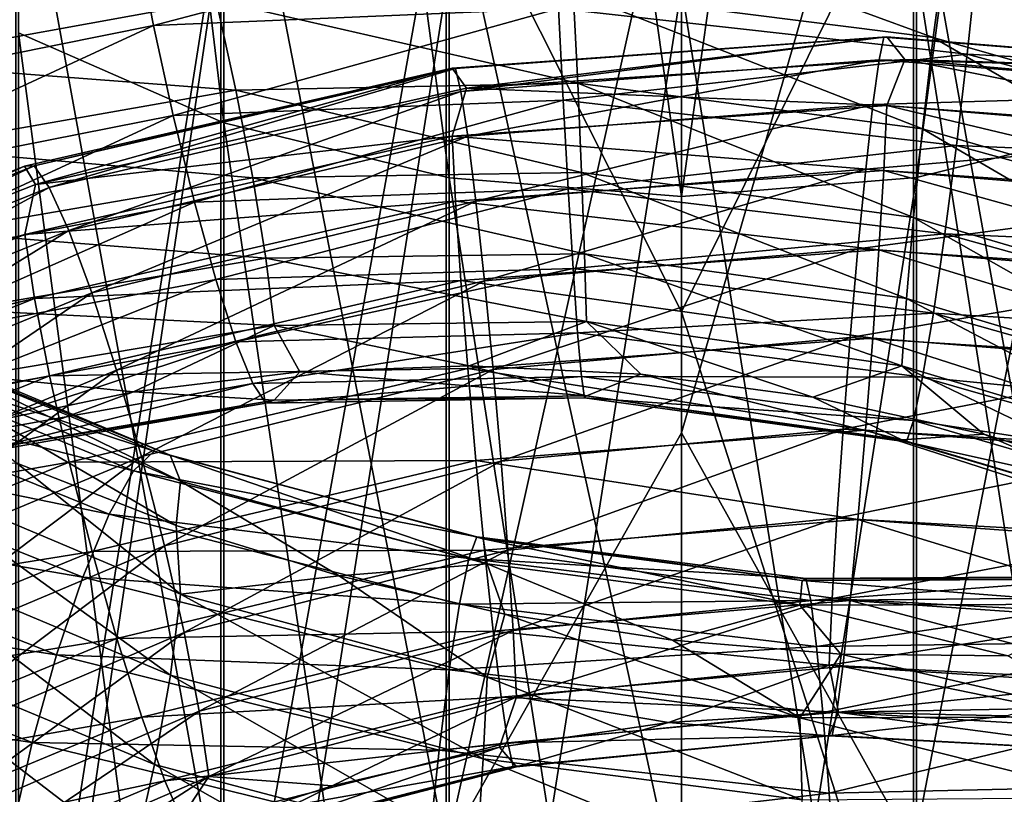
# Model space of a CAD drawing. Header units: metres. Extents: x -109 to 109, y -917 to 389.
# Tile 134 of 256: x -4.97 to 2.43, y -865.65 to -859.83. Entities that reach past the tile are written whole.
import ezdxf

# ---------------------------------------------------------------- set-up
doc = ezdxf.new("R2010")
doc.units = ezdxf.units.M
doc.layers.add('solid_24503124_XXX_01_SW0001', color=7, linetype='CONTINUOUS')
doc.layers.add('solid_24503124_XXX_01_SW0001_01', color=7, linetype='CONTINUOUS')

msp = doc.modelspace()

# ---------------------------------------------------------------- linework, layer by layer
at = {"layer": 'solid_24503124_XXX_01_SW0001'}
for points in [[(-4.980319, -847.728638, -54.145916), (-3.437735, -860.601318, -66.968567), (-3.437735, -848.351501, -53.516254)], [(-4.980319, -847.728638, -54.145916), (-4.980319, -859.92627, -67.541954), (-3.437735, -860.601318, -66.968567)], [(-3.437735, -848.351501, -53.516254), (-1.744606, -861.016907, -66.615578), (-1.744606, -848.734985, -53.128628)], [(-3.437735, -848.351501, -53.516254), (-3.437735, -860.601318, -66.968567), (-1.744606, -861.016907, -66.615578)], [(-1.744606, -848.734985, -53.128628), (0, -861.154846, -66.498398), (0, -848.862244, -52.999954)], [(-1.744606, -848.734985, -53.128628), (-1.744606, -861.016907, -66.615578), (0, -861.154846, -66.498398)], [(-1.767249, -866.062561, -297.456543), (-1.767249, -856.895264, -311.535156), (-3.458888, -857.350464, -311.843872)], [(-1.767249, -866.062561, -297.456543), (0, -858.124817, -309.47168), (-1.767249, -856.895264, -311.535156)], [(-1.767249, -858.50946, -90.756218), (0, -857.152527, -89.145882), (0, -862.022949, -96.347389)], [(-3.458888, -866.542786, -297.72467), (-3.458888, -857.350464, -311.843872), (-4.999055, -858.087219, -312.343445)], [(-1.767249, -866.062561, -297.456543), (-3.458888, -857.350464, -311.843872), (-3.458888, -866.542786, -297.72467)], [(-3.458888, -866.542786, -297.72467), (-4.999055, -858.087219, -312.343445), (-4.999055, -867.319946, -298.158569)], [(-1.767249, -866.062561, -297.456543), (0, -862.931458, -302.227478), (0, -858.124817, -309.47168)], [(-4.980319, -869.48175, -320.069153), (-4.980319, -858.331299, -334.348663), (-3.437735, -859.018799, -334.90744)], [(-1.767249, -858.50946, -90.756218), (-3.458888, -867.944153, -104.689034), (-3.458888, -858.957764, -90.437874)], [(-1.767249, -858.50946, -90.756218), (-1.767249, -867.46991, -104.967384), (-3.458888, -867.944153, -104.689034)], [(-1.767249, -858.50946, -90.756218), (0, -862.022949, -96.347389), (0, -866.561462, -103.76252)], [(-1.767249, -858.50946, -90.756218), (0, -866.561462, -103.76252), (-1.767249, -867.46991, -104.967384)], [(-7.278215, -859.255249, -111.480637), (-4.190643, -858.623596, -112.427162), (-7.108928, -859.83075, -111.711517)], [(-4.190643, -858.623596, -112.427162), (-4.093171, -859.217773, -112.646538), (-7.108928, -859.83075, -111.711517)], [(-3.458888, -858.957764, -90.437874), (-4.999055, -868.711609, -104.238533), (-4.999055, -859.68335, -89.92263)], [(-3.458888, -858.957764, -90.437874), (-3.458888, -867.944153, -104.689034), (-4.999055, -868.711609, -104.238533)], [(1.892049, -859.962585, -109.159836), (1.979004, -859.305176, -109.434509), (-0.851166, -858.957275, -109.007675)], [(-0.813767, -859.617676, -108.728928), (1.892049, -859.962585, -109.159836), (-0.851166, -858.957275, -109.007675)], [(-4.980319, -869.48175, -320.069153), (-3.437735, -859.018799, -334.90744), (-3.437735, -870.214966, -320.566315)], [(-3.437735, -870.214966, -320.566315), (-3.437735, -859.018799, -334.90744), (-1.744606, -859.441956, -335.251465)], [(-4.093171, -859.217773, -112.646538), (-0.953094, -859.077148, -113.327049), (-3.966591, -859.87207, -112.711983)], [(-0.953094, -859.077148, -113.327049), (-0.923619, -859.74292, -113.387321), (-3.966591, -859.87207, -112.711983)], [(-7.108928, -859.83075, -111.711517), (-4.093171, -859.217773, -112.646538), (-6.889087, -860.459351, -111.790955)], [(-4.093171, -859.217773, -112.646538), (-3.966591, -859.87207, -112.711983), (-6.889087, -860.459351, -111.790955)], [(-3.437735, -870.214966, -320.566315), (-1.744606, -859.441956, -335.251465), (-1.744606, -870.666382, -320.872406)], [(-1.744606, -870.666382, -320.872406), (-1.744606, -859.441956, -335.251465), (0, -859.58252, -335.365601)], [(2.215991, -859.423767, -113.750587), (2.147463, -860.086426, -113.814598), (-0.923619, -859.74292, -113.387321)], [(-6.069717, -860.148682, -107.185913), (-3.494815, -859.68396, -108.070152), (-6.34867, -859.538391, -107.440865)], [(-0.77909, -860.304993, -108.606789), (-0.813767, -859.617676, -108.728928), (-3.494815, -859.68396, -108.070152)], [(-1.744606, -870.666382, -320.872406), (0, -859.58252, -335.365601), (0, -870.816223, -320.973938)], [(1.811425, -860.64679, -109.041763), (1.892049, -859.962585, -109.159836), (-0.813767, -859.617676, -108.728928)], [(-0.77909, -860.304993, -108.606789), (1.811425, -860.64679, -109.041763), (-0.813767, -859.617676, -108.728928)], [(-3.345894, -860.357117, -107.954185), (-3.494815, -859.68396, -108.070152), (-6.069717, -860.148682, -107.185913)], [(-3.345894, -860.357117, -107.954185), (-0.77909, -860.304993, -108.606789), (-3.494815, -859.68396, -108.070152)], [(-3.966591, -859.87207, -112.711983), (-0.923619, -859.74292, -113.387321), (-3.81767, -860.546509, -112.609123)], [(-0.923619, -859.74292, -113.387321), (-0.888943, -860.431702, -113.278564), (-3.81767, -860.546509, -112.609123)], [(-0.923619, -859.74292, -113.387321), (2.147463, -860.086426, -113.814598), (-0.888943, -860.431702, -113.278564)], [(-6.889087, -860.459351, -111.790955), (-3.966591, -859.87207, -112.711983), (-6.630444, -861.102539, -111.703781)], [(-3.966591, -859.87207, -112.711983), (-3.81767, -860.546509, -112.609123), (-6.630444, -861.102539, -111.703781)], [(-4.980319, -859.92627, -67.541954), (-3.437735, -871.62738, -81.440941), (-3.437735, -860.601318, -66.968567)], [(-4.980319, -859.92627, -67.541954), (-4.980319, -870.905212, -81.953758), (-3.437735, -871.62738, -81.440941)], [(-1.721366, -860.190674, -278.767731), (1.542884, -859.955872, -279.204071), (-1.696052, -860.194824, -279.377411)], [(-1.613179, -860.342041, -278.223511), (1.542884, -859.955872, -279.204071), (-1.721366, -860.190674, -278.767731)], [(1.542884, -859.955872, -279.204071), (1.520195, -859.958618, -279.813812), (-1.696052, -860.194824, -279.377411)], [(-1.696052, -860.194824, -279.377411), (1.520195, -859.958618, -279.813812), (-1.656603, -860.367737, -279.992432)], [(1.520195, -859.958618, -279.813812), (1.484836, -860.130127, -280.429413), (-1.656603, -860.367737, -279.992432)], [(-1.656603, -860.367737, -279.992432), (1.484836, -860.130127, -280.429413), (-1.605373, -860.703369, -280.569122)], [(1.542727, -860.47113, -278.175049), (1.679628, -860.126892, -278.671295), (-1.613179, -860.342041, -278.223511)], [(1.484836, -860.130127, -280.429413), (1.438918, -860.4646, -281.007202), (-1.605373, -860.703369, -280.569122)], [(2.147463, -860.086426, -113.814598), (2.066839, -860.772034, -113.709831), (-0.888943, -860.431702, -113.278564)], [(-5.811074, -860.790894, -107.086212), (-3.345894, -860.357117, -107.954185), (-6.069717, -860.148682, -107.185913)], [(-4.933789, -860.929199, -278.579437), (-1.721366, -860.190674, -278.767731), (-4.861235, -860.926697, -279.186859)], [(-4.850868, -861.066101, -278.025574), (-1.721366, -860.190674, -278.767731), (-4.933789, -860.929199, -278.579437)], [(-1.721366, -860.190674, -278.767731), (-1.696052, -860.194824, -279.377411), (-4.861235, -860.926697, -279.186859)], [(-4.861235, -860.926697, -279.186859), (-1.696052, -860.194824, -279.377411), (-4.748166, -861.088806, -279.796783)], [(-4.850868, -861.066101, -278.025574), (-1.613179, -860.342041, -278.223511), (-1.721366, -860.190674, -278.767731)], [(-1.696052, -860.194824, -279.377411), (-1.656603, -860.367737, -279.992432), (-4.748166, -861.088806, -279.796783)], [(-3.219314, -861.015686, -108.012505), (-3.345894, -860.357117, -107.954185), (-5.811074, -860.790894, -107.086212)], [(-1.721191, -860.703125, -277.737244), (-1.613179, -860.342041, -278.223511), (-4.850868, -861.066101, -278.025574)], [(-4.748166, -861.088806, -279.796783), (-1.656603, -860.367737, -279.992432), (-4.60133, -861.410156, -280.365784)], [(-1.656603, -860.367737, -279.992432), (-1.605373, -860.703369, -280.569122), (-4.60133, -861.410156, -280.365784)], [(-0.749616, -860.975037, -108.659866), (-0.77909, -860.304993, -108.606789), (-3.345894, -860.357117, -107.954185)], [(-3.219314, -861.015686, -108.012505), (-0.749616, -860.975037, -108.659866), (-3.345894, -860.357117, -107.954185)], [(-1.721191, -860.703125, -277.737244), (1.542727, -860.47113, -278.175049), (-1.613179, -860.342041, -278.223511)], [(1.742896, -861.313721, -109.098602), (1.811425, -860.64679, -109.041763), (-0.77909, -860.304993, -108.606789)], [(-0.749616, -860.975037, -108.659866), (1.742896, -861.313721, -109.098602), (-0.77909, -860.304993, -108.606789)], [(-3.81767, -860.546509, -112.609123), (-0.888943, -860.431702, -113.278564), (-3.657055, -861.197327, -112.352486)], [(-0.888943, -860.431702, -113.278564), (-0.851544, -861.098511, -113.015694), (-3.657055, -861.197327, -112.352486)], [(-0.888943, -860.431702, -113.278564), (2.066839, -860.772034, -113.709831), (-0.851544, -861.098511, -113.015694)], [(1.519901, -860.960938, -277.811493), (1.542727, -860.47113, -278.175049), (-1.721191, -860.703125, -277.737244)], [(-1.605373, -860.703369, -280.569122), (1.438918, -860.4646, -281.007202), (-1.545101, -861.189819, -281.066345)], [(1.438918, -860.4646, -281.007202), (1.384896, -860.950073, -281.505951), (-1.545101, -861.189819, -281.066345)], [(-6.630444, -861.102539, -111.703781), (-3.81767, -860.546509, -112.609123), (-6.351491, -861.718689, -111.463509)], [(-3.81767, -860.546509, -112.609123), (-3.657055, -861.197327, -112.352486), (-6.351491, -861.718689, -111.463509)], [(-3.437735, -860.601318, -66.968567), (-1.744606, -872.07196, -81.125252), (-1.744606, -861.016907, -66.615578)], [(-3.437735, -860.601318, -66.968567), (-3.437735, -871.62738, -81.440941), (-1.744606, -872.07196, -81.125252)], [(-4.933287, -861.440369, -277.54422), (-1.721191, -860.703125, -277.737244), (-4.850868, -861.066101, -278.025574)], [(-1.695724, -861.191772, -277.372223), (-1.721191, -860.703125, -277.737244), (-4.933287, -861.440369, -277.54422)], [(-4.60133, -861.410156, -280.365784), (-1.605373, -860.703369, -280.569122), (-4.428579, -861.879639, -280.853119)], [(-1.605373, -860.703369, -280.569122), (-1.545101, -861.189819, -281.066345), (-4.428579, -861.879639, -280.853119)], [(-1.695724, -861.191772, -277.372223), (1.519901, -860.960938, -277.811493), (-1.721191, -860.703125, -277.737244)], [(-5.591233, -861.423889, -107.158699), (-3.219314, -861.015686, -108.012505), (-5.811074, -860.790894, -107.086212)], [(2.066839, -860.772034, -113.709831), (1.979884, -861.435791, -113.450966), (-0.851544, -861.098511, -113.015694)], [(-7.999743, -862.156067, -278.626404), (-4.933789, -860.929199, -278.579437), (-7.882102, -862.138977, -279.229523)], [(-7.950412, -862.287354, -278.06427), (-4.933789, -860.929199, -278.579437), (-7.999743, -862.156067, -278.626404)], [(-7.950412, -862.287354, -278.06427), (-4.850868, -861.066101, -278.025574), (-4.933789, -860.929199, -278.579437)], [(-7.882102, -862.138977, -279.229523), (-4.861235, -860.926697, -279.186859), (-7.69877, -862.278503, -279.830078)], [(-4.933789, -860.929199, -278.579437), (-4.861235, -860.926697, -279.186859), (-7.882102, -862.138977, -279.229523)], [(-4.861235, -860.926697, -279.186859), (-4.748166, -861.088806, -279.796783), (-7.69877, -862.278503, -279.830078)], [(-1.545101, -861.189819, -281.066345), (1.384896, -860.950073, -281.505951), (-1.480097, -861.78894, -281.456207)], [(1.384896, -860.950073, -281.505951), (1.326631, -861.548645, -281.897705), (-1.480097, -861.78894, -281.456207)], [(-3.121842, -861.618286, -108.232559), (-3.219314, -861.015686, -108.012505), (-5.591233, -861.423889, -107.158699)], [(-0.72692, -861.585815, -108.87587), (-0.749616, -860.975037, -108.659866), (-3.219314, -861.015686, -108.012505)], [(-3.121842, -861.618286, -108.232559), (-0.72692, -861.585815, -108.87587), (-3.219314, -861.015686, -108.012505)], [(-1.744606, -861.016907, -66.615578), (0, -872.219482, -81.020447), (0, -861.154846, -66.498398)], [(-1.744606, -861.016907, -66.615578), (-1.744606, -872.07196, -81.125252), (0, -872.219482, -81.020447)], [(1.484426, -861.556702, -277.579468), (1.519901, -860.960938, -277.811493), (-1.695724, -861.191772, -277.372223)], [(1.690126, -861.921692, -109.317863), (1.742896, -861.313721, -109.098602), (-0.749616, -860.975037, -108.659866)], [(-0.72692, -861.585815, -108.87587), (1.690126, -861.921692, -109.317863), (-0.749616, -860.975037, -108.659866)], [(-4.933287, -861.440369, -277.54422), (-4.850868, -861.066101, -278.025574), (-7.950412, -862.287354, -278.06427)], [(-7.69877, -862.278503, -279.830078), (-4.748166, -861.088806, -279.796783), (-7.460687, -862.570618, -280.385162)], [(-4.748166, -861.088806, -279.796783), (-4.60133, -861.410156, -280.365784), (-7.460687, -862.570618, -280.385162)], [(-3.657055, -861.197327, -112.352486), (-0.851544, -861.098511, -113.015694), (-3.496381, -861.779236, -111.963966)], [(-0.851544, -861.098511, -113.015694), (-0.814131, -861.697021, -112.621025), (-3.496381, -861.779236, -111.963966)], [(-0.851544, -861.098511, -113.015694), (1.979884, -861.435791, -113.450966), (-0.814131, -861.697021, -112.621025)], [(-6.351491, -861.718689, -111.463509), (-3.657055, -861.197327, -112.352486), (-6.072437, -862.26532, -111.090935)], [(-3.657055, -861.197327, -112.352486), (-3.496381, -861.779236, -111.963966), (-6.072437, -862.26532, -111.090935)], [(-4.860295, -861.921143, -277.172577), (-1.695724, -861.191772, -277.372223), (-4.933287, -861.440369, -277.54422)], [(-1.656146, -861.786621, -277.138367), (-1.695724, -861.191772, -277.372223), (-4.860295, -861.921143, -277.172577)], [(-4.428579, -861.879639, -280.853119), (-1.545101, -861.189819, -281.066345), (-4.242261, -862.460266, -281.231628)], [(-1.545101, -861.189819, -281.066345), (-1.480097, -861.78894, -281.456207), (-4.242261, -862.460266, -281.231628)], [(-1.656146, -861.786621, -277.138367), (1.484426, -861.556702, -277.579468), (-1.695724, -861.191772, -277.372223)], [(-7.998928, -862.667419, -277.583344), (-4.933287, -861.440369, -277.54422), (-7.950412, -862.287354, -278.06427)], [(-4.860295, -861.921143, -277.172577), (-4.933287, -861.440369, -277.54422), (-7.998928, -862.667419, -277.583344)], [(-7.460687, -862.570618, -280.385162), (-4.60133, -861.410156, -280.365784), (-7.180585, -863.005798, -280.854675)], [(-4.60133, -861.410156, -280.365784), (-4.428579, -861.879639, -280.853119), (-7.180585, -863.005798, -280.854675)], [(-5.421946, -862.00769, -107.389992), (-3.121842, -861.618286, -108.232559), (-5.591233, -861.423889, -107.158699)], [(1.979884, -861.435791, -113.450966), (1.892897, -862.031555, -113.06002), (-0.814131, -861.697021, -112.621025)], [(-1.480097, -861.78894, -281.456207), (1.326631, -861.548645, -281.897705), (-1.415068, -862.455811, -281.713898)], [(1.326631, -861.548645, -281.897705), (1.268345, -862.215271, -282.157471), (-1.415068, -862.455811, -281.713898)], [(-3.059297, -862.123962, -108.593437), (-3.121842, -861.618286, -108.232559), (-5.421946, -862.00769, -107.389992)], [(-0.712356, -862.095886, -109.234146), (-0.72692, -861.585815, -108.87587), (-3.121842, -861.618286, -108.232559)], [(-3.059297, -862.123962, -108.593437), (-0.712356, -862.095886, -109.234146), (-3.121842, -861.618286, -108.232559)], [(1.438413, -862.21991, -277.500519), (1.484426, -861.556702, -277.579468), (-1.656146, -861.786621, -277.138367)], [(1.656265, -862.429321, -109.678658), (1.690126, -861.921692, -109.317863), (-0.72692, -861.585815, -108.87587)], [(-0.712356, -862.095886, -109.234146), (1.656265, -862.429321, -109.678658), (-0.72692, -861.585815, -108.87587)], [(-3.496381, -861.779236, -111.963966), (-0.814131, -861.697021, -112.621025), (-3.347286, -862.246704, -111.465622)], [(-0.814131, -861.697021, -112.621025), (-0.779414, -862.18042, -112.117012), (-3.347286, -862.246704, -111.465622)], [(-0.814131, -861.697021, -112.621025), (1.892897, -862.031555, -113.06002), (-0.779414, -862.18042, -112.117012)], [(-6.072437, -862.26532, -111.090935), (-3.496381, -861.779236, -111.963966), (-5.813491, -862.699341, -110.607033)], [(-3.496381, -861.779236, -111.963966), (-3.347286, -862.246704, -111.465622), (-5.813491, -862.699341, -110.607033)], [(-4.746855, -862.504028, -276.930023), (-1.656146, -861.786621, -277.138367), (-4.860295, -861.921143, -277.172577)], [(-1.60481, -862.449219, -277.057373), (-1.656146, -861.786621, -277.138367), (-4.746855, -862.504028, -276.930023)], [(-4.242261, -862.460266, -281.231628), (-1.480097, -861.78894, -281.456207), (-4.055877, -863.108459, -281.477478)], [(-1.480097, -861.78894, -281.456207), (-1.415068, -862.455811, -281.713898), (-4.055877, -863.108459, -281.477478)], [(-1.60481, -862.449219, -277.057373), (1.438413, -862.21991, -277.500519), (-1.656146, -861.786621, -277.138367)], [(-7.880578, -863.133667, -277.200165), (-4.860295, -861.921143, -277.172577), (-7.998928, -862.667419, -277.583344)], [(-4.746855, -862.504028, -276.930023), (-4.860295, -861.921143, -277.172577), (-7.880578, -863.133667, -277.200165)], [(-7.180585, -863.005798, -280.854675), (-4.428579, -861.879639, -280.853119), (-6.878486, -863.5495, -281.212952)], [(-4.428579, -861.879639, -280.853119), (-4.242261, -862.460266, -281.231628), (-6.878486, -863.5495, -281.212952)], [(-5.313319, -862.50238, -107.758537), (-3.059297, -862.123962, -108.593437), (-5.421946, -862.00769, -107.389992)], [(1.892897, -862.031555, -113.06002), (1.812179, -862.512817, -112.559189), (-0.779414, -862.18042, -112.117012)], [(-6.512849, -862.23291, -334.172089), (-6.266052, -862.112427, -333.523499), (-3.959801, -863.070068, -333.760834)], [(-6.266052, -862.112427, -333.523499), (-6.075778, -862.161499, -332.85025), (-3.839558, -863.098389, -333.068573)], [(-3.959801, -863.070068, -333.760834), (-6.266052, -862.112427, -333.523499), (-3.839558, -863.098389, -333.068573)], [(-5.313319, -862.50238, -107.758537), (-4.114652, -862.62439, -108.696739), (-3.059297, -862.123962, -108.593437)], [(-3.059297, -862.123962, -108.593437), (-4.114652, -862.62439, -108.696739), (-2.867463, -862.474182, -109.121391)], [(-3.059297, -862.123962, -108.593437), (-1.593166, -862.429016, -109.488556), (-0.712356, -862.095886, -109.234146)], [(-3.059297, -862.123962, -108.593437), (-2.867463, -862.474182, -109.121391), (-1.593166, -862.429016, -109.488556)], [(-0.712356, -862.095886, -109.234146), (-1.593166, -862.429016, -109.488556), (-0.303754, -862.491699, -109.797318)], [(-6.075778, -862.161499, -332.85025), (-5.953349, -862.370239, -332.199493), (-3.76219, -863.293945, -332.404419)], [(-3.839558, -863.098389, -333.068573), (-6.075778, -862.161499, -332.85025), (-3.76219, -863.293945, -332.404419)], [(-3.347286, -862.246704, -111.465622), (-0.779414, -862.18042, -112.117012), (-3.220444, -862.560669, -110.883583)], [(-0.779414, -862.18042, -112.117012), (-0.749879, -862.508545, -111.530174), (-3.220444, -862.560669, -110.883583)], [(-1.415068, -862.455811, -281.713898), (1.268345, -862.215271, -282.157471), (-1.354726, -863.145142, -281.814484)], [(1.268345, -862.215271, -282.157471), (1.214259, -862.904785, -282.260193), (-1.354726, -863.145142, -281.814484)], [(-0.779414, -862.18042, -112.117012), (1.812179, -862.512817, -112.559189), (-0.749879, -862.508545, -111.530174)], [(-6.802945, -862.525757, -334.751251), (-6.512849, -862.23291, -334.172089), (-4.115763, -863.217712, -334.432861)], [(-4.115763, -863.217712, -334.432861), (-6.512849, -862.23291, -334.172089), (-3.959801, -863.070068, -333.760834)], [(-5.813491, -862.699341, -110.607033), (-3.347286, -862.246704, -111.465622), (-5.593196, -862.984009, -110.036942)], [(-3.347286, -862.246704, -111.465622), (-3.220444, -862.560669, -110.883583), (-5.593196, -862.984009, -110.036942)], [(1.384327, -862.910461, -277.589783), (1.438413, -862.21991, -277.500519), (-1.60481, -862.449219, -277.057373)], [(-5.953349, -862.370239, -332.199493), (-4.992675, -863.159607, -331.73291), (-3.79449, -863.628052, -331.814575)], [(-3.76219, -863.293945, -332.404419), (-5.953349, -862.370239, -332.199493), (-3.79449, -863.628052, -331.814575)], [(-0.712457, -862.653809, -110.278648), (-1.593166, -862.429016, -109.488556), (-2.867463, -862.474182, -109.121391)], [(-0.712457, -862.653809, -110.278648), (-0.303754, -862.491699, -109.797318), (-1.593166, -862.429016, -109.488556)], [(-7.696644, -863.693848, -276.942322), (-4.746855, -862.504028, -276.930023), (-7.880578, -863.133667, -277.200165)], [(-4.599716, -863.151306, -276.838806), (-4.746855, -862.504028, -276.930023), (-7.696644, -863.693848, -276.942322)], [(-6.878486, -863.5495, -281.212952), (-4.242261, -862.460266, -281.231628), (-6.576279, -864.160767, -281.437622)], [(-4.242261, -862.460266, -281.231628), (-4.055877, -863.108459, -281.477478), (-6.576279, -864.160767, -281.437622)], [(-5.313319, -862.50238, -107.758537), (-5.323551, -862.876892, -108.215401), (-4.114652, -862.62439, -108.696739)], [(-4.599716, -863.151306, -276.838806), (-1.60481, -862.449219, -277.057373), (-4.746855, -862.504028, -276.930023)], [(-1.544468, -863.139587, -277.144531), (-1.60481, -862.449219, -277.057373), (-4.599716, -863.151306, -276.838806)], [(-3.05973, -862.686035, -109.638123), (-2.867463, -862.474182, -109.121391), (-4.114652, -862.62439, -108.696739)], [(-4.055877, -863.108459, -281.477478), (-1.415068, -862.455811, -281.713898), (-3.882923, -863.780273, -281.566528)], [(-1.415068, -862.455811, -281.713898), (-1.354726, -863.145142, -281.814484), (-3.882923, -863.780273, -281.566528)], [(-3.220444, -862.560669, -110.883583), (-0.749879, -862.508545, -111.530174), (-3.122653, -862.708801, -110.259155)], [(-0.749879, -862.508545, -111.530174), (-0.727109, -862.668274, -110.902054), (-3.122653, -862.708801, -110.259155)], [(-3.05973, -862.686035, -109.638123), (-0.712457, -862.653809, -110.278648), (-2.867463, -862.474182, -109.121391)], [(-1.544468, -863.139587, -277.144531), (1.384327, -862.910461, -277.589783), (-1.60481, -862.449219, -277.057373)], [(-0.749879, -862.508545, -111.530174), (1.743508, -862.839539, -111.974754), (-0.727109, -862.668274, -110.902054)], [(1.812179, -862.512817, -112.559189), (1.743508, -862.839539, -111.974754), (-0.749879, -862.508545, -111.530174)], [(-0.712457, -862.653809, -110.278648), (1.6565, -862.984436, -110.725266), (-0.303754, -862.491699, -109.797318)], [(1.6565, -862.984436, -110.725266), (0.988512, -862.663086, -110.047775), (-0.303754, -862.491699, -109.797318)], [(-7.115569, -862.96405, -335.227814), (-6.802945, -862.525757, -334.751251), (-4.299088, -863.542725, -335.038605)], [(-4.299088, -863.542725, -335.038605), (-6.802945, -862.525757, -334.751251), (-4.115763, -863.217712, -334.432861)], [(-5.593196, -862.984009, -110.036942), (-3.220444, -862.560669, -110.883583), (-5.423354, -863.108765, -109.421379)], [(-3.220444, -862.560669, -110.883583), (-3.122653, -862.708801, -110.259155), (-5.423354, -863.108765, -109.421379)], [(-5.314071, -863.069885, -108.805595), (-4.114652, -862.62439, -108.696739), (-5.323551, -862.876892, -108.215401)], [(-5.314071, -863.069885, -108.805595), (-3.05973, -862.686035, -109.638123), (-4.114652, -862.62439, -108.696739)], [(-0.727109, -862.668274, -110.902054), (-0.712457, -862.653809, -110.278648), (-3.05973, -862.686035, -109.638123)], [(-0.727109, -862.668274, -110.902054), (1.690565, -862.998718, -111.348137), (-0.712457, -862.653809, -110.278648)], [(1.690565, -862.998718, -111.348137), (1.6565, -862.984436, -110.725266), (-0.712457, -862.653809, -110.278648)], [(-5.423354, -863.108765, -109.421379), (-3.122653, -862.708801, -110.259155), (-5.314071, -863.069885, -108.805595)], [(-3.122653, -862.708801, -110.259155), (-3.05973, -862.686035, -109.638123), (-5.314071, -863.069885, -108.805595)], [(-3.122653, -862.708801, -110.259155), (-0.727109, -862.668274, -110.902054), (-3.05973, -862.686035, -109.638123)], [(1.743508, -862.839539, -111.974754), (1.690565, -862.998718, -111.348137), (-0.727109, -862.668274, -110.902054)], [(-1.767249, -866.062561, -297.456543), (0, -867.404358, -294.772552), (0, -862.931458, -302.227478)], [(1.326042, -863.58313, -277.833527), (1.384327, -862.910461, -277.589783), (-1.544468, -863.139587, -277.144531)], [(-1.354726, -863.145142, -281.814484), (1.214259, -862.904785, -282.260193), (-1.30339, -863.812134, -281.740631)], [(1.214259, -862.904785, -282.260193), (1.168246, -863.572388, -282.188385), (-1.30339, -863.812134, -281.740631)], [(-7.42808, -863.513123, -335.570984), (-7.115569, -862.96405, -335.227814), (-4.496649, -864.015869, -335.542908)], [(-4.496649, -864.015869, -335.542908), (-7.115569, -862.96405, -335.227814), (-4.299088, -863.542725, -335.038605)], [(-4.115763, -863.217712, -334.432861), (-3.959801, -863.070068, -333.760834), (-1.535446, -863.712708, -333.732941)], [(-3.959801, -863.070068, -333.760834), (-3.839558, -863.098389, -333.068573), (-1.488821, -863.729126, -333.030487)], [(-1.535446, -863.712708, -333.732941), (-3.959801, -863.070068, -333.760834), (-1.488821, -863.729126, -333.030487)], [(-3.839558, -863.098389, -333.068573), (-3.76219, -863.293945, -332.404419), (-1.45882, -863.916992, -332.358948)], [(-1.488821, -863.729126, -333.030487), (-3.839558, -863.098389, -333.068573), (-1.45882, -863.916992, -332.358948)], [(-7.45807, -864.311646, -276.833069), (-4.599716, -863.151306, -276.838806), (-7.696644, -863.693848, -276.942322)], [(-4.426762, -863.823914, -276.914764), (-4.599716, -863.151306, -276.838806), (-7.45807, -864.311646, -276.833069)], [(-6.576279, -864.160767, -281.437622), (-4.055877, -863.108459, -281.477478), (-6.295848, -864.798218, -281.506226)], [(-4.055877, -863.108459, -281.477478), (-3.882923, -863.780273, -281.566528), (-6.295848, -864.798218, -281.506226)], [(-3.761657, -864.14386, -331.351105), (-4.992675, -863.159607, -331.73291), (-5.952506, -863.218994, -331.15213)], [(-3.761657, -864.14386, -331.351105), (-3.79449, -863.628052, -331.814575), (-4.992675, -863.159607, -331.73291)], [(-4.426762, -863.823914, -276.914764), (-1.544468, -863.139587, -277.144531), (-4.599716, -863.151306, -276.838806)], [(-1.479439, -863.812439, -277.3862), (-1.544468, -863.139587, -277.144531), (-4.426762, -863.823914, -276.914764)], [(-3.882923, -863.780273, -281.566528), (-1.354726, -863.145142, -281.814484), (-3.735784, -864.432129, -281.48233)], [(-1.354726, -863.145142, -281.814484), (-1.30339, -863.812134, -281.740631), (-3.735784, -864.432129, -281.48233)], [(-1.479439, -863.812439, -277.3862), (1.326042, -863.58313, -277.833527), (-1.544468, -863.139587, -277.144531)], [(-5.952506, -863.218994, -331.15213), (-6.074201, -863.812439, -330.81311), (-3.838562, -864.75177, -331.019745)], [(-3.761657, -864.14386, -331.351105), (-5.952506, -863.218994, -331.15213), (-3.838562, -864.75177, -331.019745)], [(-4.299088, -863.542725, -335.038605), (-4.115763, -863.217712, -334.432861), (-1.595921, -863.875671, -334.417389)], [(-1.595921, -863.875671, -334.417389), (-4.115763, -863.217712, -334.432861), (-1.535446, -863.712708, -333.732941)], [(-3.76219, -863.293945, -332.404419), (-3.79449, -863.628052, -331.814575), (-2.570992, -864.00592, -331.823242)], [(-1.45882, -863.916992, -332.358948), (-3.76219, -863.293945, -332.404419), (-2.570992, -864.00592, -331.823242)], [(-7.717837, -864.138062, -335.749725), (-7.42808, -863.513123, -335.570984), (-4.694139, -864.600037, -335.912964)], [(-4.694139, -864.600037, -335.912964), (-7.42808, -863.513123, -335.570984), (-4.496649, -864.015869, -335.542908)], [(-4.496649, -864.015869, -335.542908), (-4.299088, -863.542725, -335.038605), (-1.667007, -864.218628, -335.037048)], [(-1.667007, -864.218628, -335.037048), (-4.299088, -863.542725, -335.038605), (-1.595921, -863.875671, -334.417389)], [(1.267777, -864.190918, -278.210846), (1.326042, -863.58313, -277.833527), (-1.479439, -863.812439, -277.3862)], [(-1.30339, -863.812134, -281.740631), (1.168246, -863.572388, -282.188385), (-1.263812, -864.415405, -281.505798)], [(1.168246, -863.572388, -282.188385), (1.132772, -864.176575, -281.955353), (-1.263812, -864.415405, -281.505798)], [(-3.761657, -864.14386, -331.351105), (-2.570992, -864.00592, -331.823242), (-3.79449, -863.628052, -331.814575)], [(-7.177639, -864.949463, -276.889221), (-4.426762, -863.823914, -276.914764), (-7.45807, -864.311646, -276.833069)], [(-4.240377, -864.477844, -277.14502), (-4.426762, -863.823914, -276.914764), (-7.177639, -864.949463, -276.889221)], [(-6.295848, -864.798218, -281.506226), (-3.882923, -863.780273, -281.566528), (-6.057274, -865.420654, -281.403717)], [(-6.074201, -863.812439, -330.81311), (-6.263853, -864.46106, -330.625641), (-3.958411, -865.422485, -330.845978)], [(-3.838562, -864.75177, -331.019745), (-6.074201, -863.812439, -330.81311), (-3.958411, -865.422485, -330.845978)], [(-3.882923, -863.780273, -281.566528), (-3.735784, -864.432129, -281.48233), (-6.057274, -865.420654, -281.403717)], [(-4.240377, -864.477844, -277.14502), (-1.479439, -863.812439, -277.3862), (-4.426762, -863.823914, -276.914764)], [(-1.414434, -864.420715, -277.761627), (-1.479439, -863.812439, -277.3862), (-4.240377, -864.477844, -277.14502)], [(-3.735784, -864.432129, -281.48233), (-1.30339, -863.812134, -281.740631), (-3.622344, -865.023376, -281.238861)], [(-1.30339, -863.812134, -281.740631), (-1.263812, -864.415405, -281.505798), (-3.622344, -865.023376, -281.238861)], [(-1.414434, -864.420715, -277.761627), (1.267777, -864.190918, -278.210846), (-1.479439, -863.812439, -277.3862)], [(-1.45882, -863.916992, -332.358948), (-2.570992, -864.00592, -331.823242), (-1.326898, -864.292786, -331.757721)], [(-1.45882, -863.916992, -332.358948), (-1.326898, -864.292786, -331.757721), (-0.067369, -864.489136, -331.617371)], [(0.889162, -864.22583, -332.055145), (-1.45882, -863.916992, -332.358948), (-0.067369, -864.489136, -331.617371)], [(-4.694139, -864.600037, -335.912964), (-4.496649, -864.015869, -335.542908), (-1.743613, -864.71106, -335.555786)], [(-1.743613, -864.71106, -335.555786), (-4.496649, -864.015869, -335.542908), (-1.667007, -864.218628, -335.037048)], [(-1.458614, -864.766602, -331.301666), (-2.570992, -864.00592, -331.823242), (-3.761657, -864.14386, -331.351105)], [(-1.458614, -864.766602, -331.301666), (-1.326898, -864.292786, -331.757721), (-2.570992, -864.00592, -331.823242)], [(-7.964125, -864.801636, -335.741302), (-7.717837, -864.138062, -335.749725), (-4.877249, -865.257874, -336.115692)], [(-4.877249, -865.257874, -336.115692), (-7.717837, -864.138062, -335.749725), (-4.694139, -864.600037, -335.912964)], [(-3.761657, -864.14386, -331.351105), (-3.838562, -864.75177, -331.019745), (-1.488434, -865.381897, -330.973785)], [(-1.458614, -864.766602, -331.301666), (-3.761657, -864.14386, -331.351105), (-1.488434, -865.381897, -330.973785)], [(1.213754, -864.686523, -278.700745), (1.267777, -864.190918, -278.210846), (-1.414434, -864.420715, -277.761627)], [(-1.263812, -864.415405, -281.505798), (1.132772, -864.176575, -281.955353), (-1.238345, -864.914185, -281.131989)], [(1.132772, -864.176575, -281.955353), (1.109946, -864.676575, -281.583038), (-1.238345, -864.914185, -281.131989)], [(0.889036, -865.073486, -330.995911), (-1.326898, -864.292786, -331.757721), (-1.458614, -864.766602, -331.301666)], [(0.889036, -865.073486, -330.995911), (-0.067369, -864.489136, -331.617371), (-1.326898, -864.292786, -331.757721)], [(-6.057274, -865.420654, -281.403717), (-3.735784, -864.432129, -281.48233), (-5.87334, -865.989136, -281.145233)], [(-3.735784, -864.432129, -281.48233), (-3.622344, -865.023376, -281.238861), (-5.87334, -865.989136, -281.145233)], [(-4.05406, -865.067383, -277.509583), (-1.414434, -864.420715, -277.761627), (-4.240377, -864.477844, -277.14502)], [(-1.354163, -864.917175, -278.249969), (-1.414434, -864.420715, -277.761627), (-4.05406, -865.067383, -277.509583)], [(-3.622344, -865.023376, -281.238861), (-1.263812, -864.415405, -281.505798), (-3.549352, -865.514038, -280.858765)], [(-1.263812, -864.415405, -281.505798), (-1.238345, -864.914185, -281.131989), (-3.549352, -865.514038, -280.858765)], [(-1.354163, -864.917175, -278.249969), (1.213754, -864.686523, -278.700745), (-1.414434, -864.420715, -277.761627)], [(-6.875432, -865.565918, -277.099182), (-4.240377, -864.477844, -277.14502), (-7.177639, -864.949463, -276.889221)], [(-4.05406, -865.067383, -277.509583), (-4.240377, -864.477844, -277.14502), (-6.875432, -865.565918, -277.099182)], [(-6.263853, -864.46106, -330.625641), (-6.510141, -865.120667, -330.608948), (-4.114052, -866.110596, -330.848267)], [(-3.958411, -865.422485, -330.845978), (-6.263853, -864.46106, -330.625641), (-4.114052, -866.110596, -330.848267)], [(0.889036, -865.073486, -330.995911), (1.197094, -864.593872, -331.401794), (-0.067369, -864.489136, -331.617371)], [(-4.877249, -865.257874, -336.115692), (-4.694139, -864.600037, -335.912964), (-1.820191, -865.314514, -335.939697)], [(-1.820191, -865.314514, -335.939697), (-4.694139, -864.600037, -335.912964), (-1.743613, -864.71106, -335.555786)], [(1.167836, -865.029236, -279.277832), (1.213754, -864.686523, -278.700745), (-1.354163, -864.917175, -278.249969)], [(-1.238345, -864.914185, -281.131989), (1.109946, -864.676575, -281.583038), (-0.095789, -865.107605, -280.840576)], [(1.109946, -864.676575, -281.583038), (1.179823, -865.029419, -281.113068), (-0.095789, -865.107605, -280.840576)], [(-5.03289, -865.949829, -336.126526), (-7.964125, -864.801636, -335.741302), (-4.877249, -865.257874, -336.115692)], [(-3.838562, -864.75177, -331.019745), (-3.958411, -865.422485, -330.845978), (-1.534907, -866.064392, -330.806702)], [(-1.488434, -865.381897, -330.973785), (-3.838562, -864.75177, -331.019745), (-1.534907, -866.064392, -330.806702)], [(-3.881309, -865.546692, -277.988342), (-1.354163, -864.917175, -278.249969), (-4.05406, -865.067383, -277.509583)], [(-1.302933, -865.261108, -278.825928), (-1.354163, -864.917175, -278.249969), (-3.881309, -865.546692, -277.988342)], [(-3.549352, -865.514038, -280.858765), (-1.238345, -864.914185, -281.131989), (-2.623942, -865.584778, -280.455017)], [(-1.238345, -864.914185, -281.131989), (-1.36669, -865.292603, -280.621552), (-2.623942, -865.584778, -280.455017)], [(-1.238345, -864.914185, -281.131989), (-0.095789, -865.107605, -280.840576), (-1.36669, -865.292603, -280.621552)], [(-1.302933, -865.261108, -278.825928), (1.167836, -865.029236, -279.277832), (-1.354163, -864.917175, -278.249969)], [(-5.87334, -865.989136, -281.145233), (-3.622344, -865.023376, -281.238861), (-5.75499, -866.464966, -280.754242)], [(-3.622344, -865.023376, -281.238861), (-3.549352, -865.514038, -280.858765), (-5.75499, -866.464966, -280.754242)], [(-6.573333, -866.118042, -277.444366), (-4.05406, -865.067383, -277.509583), (-6.875432, -865.565918, -277.099182)], [(-3.881309, -865.546692, -277.988342), (-4.05406, -865.067383, -277.509583), (-6.573333, -866.118042, -277.444366)], [(1.132478, -865.205078, -279.900848), (1.167836, -865.029236, -279.277832), (-1.302933, -865.261108, -278.825928)], [(-6.510141, -865.120667, -330.608948), (-6.799898, -865.748108, -330.775269), (-4.297163, -866.771301, -331.037933)], [(-4.114052, -866.110596, -330.848267), (-6.510141, -865.120667, -330.608948), (-4.297163, -866.771301, -331.037933)], [(-1.23817, -865.441528, -280.071411), (-1.36669, -865.292603, -280.621552), (-0.095789, -865.107605, -280.840576)], [(-1.263484, -865.438293, -279.448334), (1.132478, -865.205078, -279.900848), (-1.302933, -865.261108, -278.825928)], [(1.109789, -865.206787, -280.523987), (1.132478, -865.205078, -279.900848), (-1.263484, -865.438293, -279.448334)], [(-1.23817, -865.441528, -280.071411), (1.109789, -865.206787, -280.523987), (-1.263484, -865.438293, -279.448334)], [(-5.03289, -865.949829, -336.126526), (-4.877249, -865.257874, -336.115692), (-1.891194, -865.990234, -336.154633)], [(-1.891194, -865.990234, -336.154633), (-4.877249, -865.257874, -336.115692), (-1.820191, -865.314514, -335.939697)], [(-3.734473, -865.876343, -278.556702), (-1.302933, -865.261108, -278.825928), (-3.881309, -865.546692, -277.988342)], [(-1.263484, -865.438293, -279.448334), (-1.302933, -865.261108, -278.825928), (-3.734473, -865.876343, -278.556702)], [(-3.54885, -866.039612, -279.794373), (-2.623942, -865.584778, -280.455017), (-1.36669, -865.292603, -280.621552)], [(-3.54885, -866.039612, -279.794373), (-1.36669, -865.292603, -280.621552), (-1.23817, -865.441528, -280.071411)], [(-3.958411, -865.422485, -330.845978), (-4.114052, -866.110596, -330.848267), (-1.595258, -866.767822, -330.818542)], [(-1.534907, -866.064392, -330.806702), (-3.958411, -865.422485, -330.845978), (-1.595258, -866.767822, -330.818542)], [(-3.621404, -866.042847, -279.173889), (-1.263484, -865.438293, -279.448334), (-3.734473, -865.876343, -278.556702)], [(-1.23817, -865.441528, -280.071411), (-1.263484, -865.438293, -279.448334), (-3.621404, -866.042847, -279.173889)], [(-3.54885, -866.039612, -279.794373), (-1.23817, -865.441528, -280.071411), (-3.621404, -866.042847, -279.173889)], [(-5.75499, -866.464966, -280.754242), (-3.549352, -865.514038, -280.858765), (-5.066329, -866.487732, -280.272278)], [(-3.549352, -865.514038, -280.858765), (-3.860144, -865.983704, -280.339233), (-5.066329, -866.487732, -280.272278)], [(-3.549352, -865.514038, -280.858765), (-2.623942, -865.584778, -280.455017), (-3.860144, -865.983704, -280.339233)], [(-6.293231, -866.562744, -277.905975), (-3.881309, -865.546692, -277.988342), (-6.573333, -866.118042, -277.444366)], [(-3.734473, -865.876343, -278.556702), (-3.881309, -865.546692, -277.988342), (-6.293231, -866.562744, -277.905975)], [(-3.54885, -866.039612, -279.794373), (-3.860144, -865.983704, -280.339233), (-2.623942, -865.584778, -280.455017)]]:
    msp.add_3dface(points, dxfattribs=at)
at = {"layer": 'solid_24503124_XXX_01_SW0001_01'}
for points in [[(1.767249, -861.013306, -66.618675), (3.458888, -860.594177, -66.974648), (3.458888, -848.34491, -53.522938)], [(1.767249, -848.731628, -53.13203), (1.767249, -861.013306, -66.618675), (3.458888, -848.34491, -53.522938)], [(0, -861.154846, -66.498398), (1.767249, -861.013306, -66.618675), (1.767249, -848.731628, -53.13203)], [(0, -848.862244, -52.999954), (0, -861.154846, -66.498398), (1.767249, -848.731628, -53.13203)], [(0, -862.931458, -302.227478), (1.744606, -866.05835, -297.454224), (1.744606, -856.891296, -311.532501)], [(0, -858.124817, -309.47168), (0, -862.931458, -302.227478), (1.744606, -856.891296, -311.532501)], [(3.437735, -857.342651, -311.838623), (1.744606, -856.891296, -311.532501), (1.744606, -866.05835, -297.454224)], [(0, -862.022949, -96.347389), (0, -857.152527, -89.145882), (1.744606, -858.505554, -90.758987)], [(3.437735, -866.534546, -297.720123), (3.437735, -857.342651, -311.838623), (1.744606, -866.05835, -297.454224)], [(0, -862.022949, -96.347389), (1.744606, -858.505554, -90.758987), (1.744606, -867.465759, -104.96981)], [(3.437735, -867.936035, -104.693802), (1.744606, -867.465759, -104.96981), (1.744606, -858.505554, -90.758987)], [(3.437735, -858.950134, -90.443314), (3.437735, -867.936035, -104.693802), (1.744606, -858.505554, -90.758987)], [(1.979004, -859.305176, -109.434509), (4.748916, -860.081726, -109.628548), (2.065991, -858.718933, -109.839584)], [(4.748916, -860.081726, -109.628548), (4.957654, -859.517151, -110.019737), (2.065991, -858.718933, -109.839584)], [(1.767249, -859.438293, -335.248444), (3.458888, -859.011475, -334.90155), (3.458888, -870.207214, -320.561066)], [(1.892049, -859.962585, -109.159836), (4.540255, -860.717346, -109.36837), (1.979004, -859.305176, -109.434509)], [(4.540255, -860.717346, -109.36837), (4.748916, -860.081726, -109.628548), (1.979004, -859.305176, -109.434509)], [(0, -859.58252, -335.365601), (1.767249, -859.438293, -335.248444), (1.767249, -870.662415, -320.86972)], [(1.767249, -870.662415, -320.86972), (1.767249, -859.438293, -335.248444), (3.458888, -870.207214, -320.561066)], [(2.215991, -859.423767, -113.750587), (5.317603, -860.256042, -113.923538), (2.147463, -860.086426, -113.814598)], [(5.444232, -859.670349, -113.694557), (5.317603, -860.256042, -113.923538), (2.215991, -859.423767, -113.750587)], [(0, -870.816223, -320.973938), (0, -859.58252, -335.365601), (1.767249, -870.662415, -320.86972)], [(-1.613179, -860.342041, -278.223511), (1.679628, -860.126892, -278.671295), (1.542884, -859.955872, -279.204071)], [(1.520195, -859.958618, -279.813812), (4.691093, -860.213135, -280.498688), (1.484836, -860.130127, -280.429413)], [(1.542884, -859.955872, -279.204071), (4.761107, -860.219971, -279.891144), (1.520195, -859.958618, -279.813812)], [(4.761107, -860.219971, -279.891144), (4.691093, -860.213135, -280.498688), (1.520195, -859.958618, -279.813812)], [(1.679628, -860.126892, -278.671295), (4.761107, -860.219971, -279.891144), (1.542884, -859.955872, -279.204071)], [(1.811425, -860.64679, -109.041763), (4.346786, -861.381226, -109.264351), (1.892049, -859.962585, -109.159836)], [(4.346786, -861.381226, -109.264351), (4.540255, -860.717346, -109.36837), (1.892049, -859.962585, -109.159836)], [(1.484836, -860.130127, -280.429413), (4.581981, -860.371277, -281.110321), (1.438918, -860.4646, -281.007202)], [(4.691093, -860.213135, -280.498688), (4.581981, -860.371277, -281.110321), (1.484836, -860.130127, -280.429413)], [(1.542727, -860.47113, -278.175049), (4.760623, -860.739502, -278.860413), (1.679628, -860.126892, -278.671295)], [(1.679628, -860.126892, -278.671295), (4.915766, -860.41626, -279.369781), (4.761107, -860.219971, -279.891144)], [(4.760623, -860.739502, -278.860413), (4.915766, -860.41626, -279.369781), (1.679628, -860.126892, -278.671295)], [(2.147463, -860.086426, -113.814598), (5.153157, -860.901001, -113.999992), (2.066839, -860.772034, -113.709831)], [(5.317603, -860.256042, -113.923538), (5.153157, -860.901001, -113.999992), (2.147463, -860.086426, -113.814598)], [(4.581981, -860.371277, -281.110321), (4.440285, -860.689209, -281.682495), (1.438918, -860.4646, -281.007202)], [(1.438918, -860.4646, -281.007202), (4.440285, -860.689209, -281.682495), (1.384896, -860.950073, -281.505951)], [(1.519901, -860.960938, -277.811493), (4.690186, -861.223816, -278.493164), (1.542727, -860.47113, -278.175049)], [(4.690186, -861.223816, -278.493164), (4.760623, -860.739502, -278.860413), (1.542727, -860.47113, -278.175049)], [(1.742896, -861.313721, -109.098602), (4.18234, -862.030518, -109.333778), (1.811425, -860.64679, -109.041763)], [(1.767249, -872.068054, -81.128029), (3.458888, -871.619751, -81.446388), (3.458888, -860.594177, -66.974648)], [(1.767249, -861.013306, -66.618675), (1.767249, -872.068054, -81.128029), (3.458888, -860.594177, -66.974648)], [(4.18234, -862.030518, -109.333778), (4.346786, -861.381226, -109.264351), (1.811425, -860.64679, -109.041763)], [(4.440285, -860.689209, -281.682495), (4.27358, -861.156128, -282.174347), (1.384896, -860.950073, -281.505951)], [(2.066839, -860.772034, -113.709831), (4.959688, -861.565918, -113.90889), (1.979884, -861.435791, -113.450966)], [(5.153157, -860.901001, -113.999992), (4.959688, -861.565918, -113.90889), (2.066839, -860.772034, -113.709831)], [(1.384896, -860.950073, -281.505951), (4.27358, -861.156128, -282.174347), (1.326631, -861.548645, -281.897705)], [(0, -872.219482, -81.020447), (1.767249, -872.068054, -81.128029), (1.767249, -861.013306, -66.618675)], [(0, -861.154846, -66.498398), (0, -872.219482, -81.020447), (1.767249, -861.013306, -66.618675)], [(1.484426, -861.556702, -277.579468), (4.580716, -861.80957, -278.255981), (1.519901, -860.960938, -277.811493)], [(4.580716, -861.80957, -278.255981), (4.690186, -861.223816, -278.493164), (1.519901, -860.960938, -277.811493)], [(4.27358, -861.156128, -282.174347), (4.093783, -861.735229, -282.558441), (1.326631, -861.548645, -281.897705)], [(1.690126, -861.921692, -109.317863), (4.05571, -862.624634, -109.563431), (1.742896, -861.313721, -109.098602)], [(4.05571, -862.624634, -109.563431), (4.18234, -862.030518, -109.333778), (1.742896, -861.313721, -109.098602)], [(1.979884, -861.435791, -113.450966), (4.751027, -862.20752, -113.664001), (1.892897, -862.031555, -113.06002)], [(4.959688, -861.565918, -113.90889), (4.751027, -862.20752, -113.664001), (1.979884, -861.435791, -113.450966)], [(1.326631, -861.548645, -281.897705), (4.093783, -861.735229, -282.558441), (1.268345, -862.215271, -282.157471)], [(1.438413, -862.21991, -277.500519), (4.438727, -862.458862, -278.170746), (1.484426, -861.556702, -277.579468)], [(4.438727, -862.458862, -278.170746), (4.580716, -861.80957, -278.255981), (1.484426, -861.556702, -277.579468)], [(4.093783, -861.735229, -282.558441), (3.913922, -862.382996, -282.810394), (1.268345, -862.215271, -282.157471)], [(1.656265, -862.429321, -109.678658), (3.974456, -863.123047, -109.931786), (1.690126, -861.921692, -109.317863)], [(3.974456, -863.123047, -109.931786), (4.05571, -862.624634, -109.563431), (1.690126, -861.921692, -109.317863)], [(0, -866.561462, -103.76252), (0, -862.022949, -96.347389), (1.744606, -867.465759, -104.96981)], [(1.892897, -862.031555, -113.06002), (4.542289, -862.781372, -113.286423), (1.812179, -862.512817, -112.559189)], [(4.751027, -862.20752, -113.664001), (4.542289, -862.781372, -113.286423), (1.892897, -862.031555, -113.06002)], [(-0.712356, -862.095886, -109.234146), (-0.303754, -862.491699, -109.797318), (0.988512, -862.663086, -110.047775)], [(-0.712356, -862.095886, -109.234146), (0.988512, -862.663086, -110.047775), (1.656265, -862.429321, -109.678658)], [(1.268345, -862.215271, -282.157471), (3.913922, -862.382996, -282.810394), (1.214259, -862.904785, -282.260193)], [(1.384327, -862.910461, -277.589783), (4.271826, -863.132263, -278.252991), (1.438413, -862.21991, -277.500519)], [(4.271826, -863.132263, -278.252991), (4.438727, -862.458862, -278.170746), (1.438413, -862.21991, -277.500519)], [(1.656265, -862.429321, -109.678658), (0.988512, -862.663086, -110.047775), (2.271446, -862.942566, -110.240799)], [(3.913922, -862.382996, -282.810394), (3.747022, -863.055481, -282.905762), (1.214259, -862.904785, -282.260193)], [(1.656265, -862.429321, -109.678658), (2.271446, -862.942566, -110.240799), (3.533241, -863.329712, -110.377365)], [(1.656265, -862.429321, -109.678658), (3.533241, -863.329712, -110.377365), (3.974456, -863.123047, -109.931786)], [(1.812179, -862.512817, -112.559189), (4.348593, -863.242432, -112.797394), (1.743508, -862.839539, -111.974754)], [(4.542289, -862.781372, -113.286423), (4.348593, -863.242432, -112.797394), (1.812179, -862.512817, -112.559189)], [(1.6565, -862.984436, -110.725266), (2.271446, -862.942566, -110.240799), (0.988512, -862.663086, -110.047775)], [(1.743508, -862.839539, -111.974754), (4.183808, -863.552307, -112.222359), (1.690565, -862.998718, -111.348137)], [(4.348593, -863.242432, -112.797394), (4.183808, -863.552307, -112.222359), (1.743508, -862.839539, -111.974754)], [(0, -862.931458, -302.227478), (0, -867.404358, -294.772552), (1.744606, -866.05835, -297.454224)], [(1.214259, -862.904785, -282.260193), (3.747022, -863.055481, -282.905762), (1.168246, -863.572388, -282.188385)], [(1.326042, -863.58313, -277.833527), (4.091965, -863.785828, -278.48938), (1.384327, -862.910461, -277.589783)], [(4.091965, -863.785828, -278.48938), (4.271826, -863.132263, -278.252991), (1.384327, -862.910461, -277.589783)], [(1.6565, -862.984436, -110.725266), (3.975018, -863.676636, -110.982758), (2.271446, -862.942566, -110.240799)], [(3.975018, -863.676636, -110.982758), (3.533241, -863.329712, -110.377365), (2.271446, -862.942566, -110.240799)], [(4.056764, -863.698669, -111.602287), (3.975018, -863.676636, -110.982758), (1.6565, -862.984436, -110.725266)], [(1.690565, -862.998718, -111.348137), (4.056764, -863.698669, -111.602287), (1.6565, -862.984436, -110.725266)], [(4.183808, -863.552307, -112.222359), (4.056764, -863.698669, -111.602287), (1.690565, -862.998718, -111.348137)], [(3.747022, -863.055481, -282.905762), (3.605033, -863.709167, -282.827606), (1.168246, -863.572388, -282.188385)], [(1.168246, -863.572388, -282.188385), (3.605033, -863.709167, -282.827606), (1.132772, -864.176575, -281.955353)], [(1.267777, -864.190918, -278.210846), (3.912169, -864.373962, -278.859528), (1.326042, -863.58313, -277.833527)], [(3.912169, -864.373962, -278.859528), (4.091965, -863.785828, -278.48938), (1.326042, -863.58313, -277.833527)], [(-1.595921, -863.875671, -334.417389), (-1.535446, -863.712708, -333.732941), (0.935866, -864.026123, -333.431366)], [(-1.535446, -863.712708, -333.732941), (-1.488821, -863.729126, -333.030487), (0.907447, -864.040039, -332.727814)], [(0.935866, -864.026123, -333.431366), (-1.535446, -863.712708, -333.732941), (0.907447, -864.040039, -332.727814)], [(-1.488821, -863.729126, -333.030487), (-1.45882, -863.916992, -332.358948), (0.889162, -864.22583, -332.055145)], [(0.907447, -864.040039, -332.727814), (-1.488821, -863.729126, -333.030487), (0.889162, -864.22583, -332.055145)], [(3.605033, -863.709167, -282.827606), (3.495563, -864.303345, -282.589569), (1.132772, -864.176575, -281.955353)], [(-1.667007, -864.218628, -335.037048), (-1.595921, -863.875671, -334.417389), (0.972726, -864.191956, -334.116852)], [(0.972726, -864.191956, -334.116852), (-1.595921, -863.875671, -334.417389), (0.935866, -864.026123, -333.431366)], [(0.907447, -864.040039, -332.727814), (0.889162, -864.22583, -332.055145), (3.210456, -864.21991, -331.495728)], [(0.935866, -864.026123, -333.431366), (0.907447, -864.040039, -332.727814), (3.276479, -864.030396, -332.1633)], [(3.276479, -864.030396, -332.1633), (0.907447, -864.040039, -332.727814), (3.210456, -864.21991, -331.495728)], [(3.379087, -864.009766, -332.859009), (0.935866, -864.026123, -333.431366), (3.276479, -864.030396, -332.1633)], [(0.972726, -864.191956, -334.116852), (0.935866, -864.026123, -333.431366), (3.379087, -864.009766, -332.859009)], [(3.512177, -864.166016, -333.534241), (0.972726, -864.191956, -334.116852), (3.379087, -864.009766, -332.859009)], [(1.016053, -864.537964, -334.737396), (-1.667007, -864.218628, -335.037048), (0.972726, -864.191956, -334.116852)], [(1.016053, -864.537964, -334.737396), (0.972726, -864.191956, -334.116852), (3.512177, -864.166016, -333.534241)], [(3.668617, -864.500122, -334.142731), (1.016053, -864.537964, -334.737396), (3.512177, -864.166016, -333.534241)], [(1.132772, -864.176575, -281.955353), (3.495563, -864.303345, -282.589569), (1.109946, -864.676575, -281.583038)], [(1.213754, -864.686523, -278.700745), (3.745464, -864.85083, -279.342865), (1.267777, -864.190918, -278.210846)], [(3.745464, -864.85083, -279.342865), (3.912169, -864.373962, -278.859528), (1.267777, -864.190918, -278.210846)], [(-1.743613, -864.71106, -335.555786), (-1.667007, -864.218628, -335.037048), (1.016053, -864.537964, -334.737396)], [(0.889162, -864.22583, -332.055145), (-0.067369, -864.489136, -331.617371), (1.197094, -864.593872, -331.401794)], [(3.210456, -864.21991, -331.495728), (0.889162, -864.22583, -332.055145), (2.452257, -864.606384, -331.111542)], [(0.889162, -864.22583, -332.055145), (1.197094, -864.593872, -331.401794), (2.452257, -864.606384, -331.111542)], [(3.495563, -864.303345, -282.589569), (3.425126, -864.797668, -282.213928), (1.109946, -864.676575, -281.583038)], [(1.062745, -865.033386, -335.256775), (1.016053, -864.537964, -334.737396), (3.668617, -864.500122, -334.142731)], [(3.837206, -864.9823, -334.649139), (1.062745, -865.033386, -335.256775), (3.668617, -864.500122, -334.142731)], [(1.062745, -865.033386, -335.256775), (-1.743613, -864.71106, -335.555786), (1.016053, -864.537964, -334.737396)], [(3.210002, -865.064026, -330.436554), (1.197094, -864.593872, -331.401794), (0.889036, -865.073486, -330.995911)], [(3.210002, -865.064026, -330.436554), (2.452257, -864.606384, -331.111542), (1.197094, -864.593872, -331.401794)], [(-1.820191, -865.314514, -335.939697), (-1.743613, -864.71106, -335.555786), (1.062745, -865.033386, -335.256775)], [(1.109946, -864.676575, -281.583038), (3.425126, -864.797668, -282.213928), (1.179823, -865.029419, -281.113068)], [(1.167836, -865.029236, -279.277832), (3.603767, -865.177063, -279.91449), (1.213754, -864.686523, -278.700745)], [(3.603767, -865.177063, -279.91449), (3.745464, -864.85083, -279.342865), (1.213754, -864.686523, -278.700745)], [(-1.458614, -864.766602, -331.301666), (-1.488434, -865.381897, -330.973785), (0.907212, -865.689026, -330.667297)], [(0.889036, -865.073486, -330.995911), (-1.458614, -864.766602, -331.301666), (0.907212, -865.689026, -330.667297)], [(3.425126, -864.797668, -282.213928), (2.445855, -865.057983, -281.438934), (1.179823, -865.029419, -281.113068)], [(1.10942, -865.639648, -335.641113), (1.062745, -865.033386, -335.256775), (3.837206, -864.9823, -334.649139)], [(4.005733, -865.574707, -335.020538), (1.10942, -865.639648, -335.641113), (3.837206, -864.9823, -334.649139)], [(1.10942, -865.639648, -335.641113), (-1.820191, -865.314514, -335.939697), (1.062745, -865.033386, -335.256775)], [(1.109789, -865.206787, -280.523987), (-0.095789, -865.107605, -280.840576), (1.179823, -865.029419, -281.113068)], [(3.210002, -865.064026, -330.436554), (0.889036, -865.073486, -330.995911), (3.275628, -865.672546, -330.103027)], [(0.889036, -865.073486, -330.995911), (0.907212, -865.689026, -330.667297), (3.275628, -865.672546, -330.103027)], [(1.109789, -865.206787, -280.523987), (1.179823, -865.029419, -281.113068), (2.445855, -865.057983, -281.438934)], [(1.109789, -865.206787, -280.523987), (2.445855, -865.057983, -281.438934), (3.424641, -865.331848, -281.154053)], [(1.132478, -865.205078, -279.900848), (3.494656, -865.339478, -280.533417), (1.167836, -865.029236, -279.277832)], [(3.494656, -865.339478, -280.533417), (3.603767, -865.177063, -279.91449), (1.167836, -865.029236, -279.277832)], [(-1.23817, -865.441528, -280.071411), (-0.095789, -865.107605, -280.840576), (1.109789, -865.206787, -280.523987)], [(1.109789, -865.206787, -280.523987), (3.424641, -865.331848, -281.154053), (1.132478, -865.205078, -279.900848)], [(3.424641, -865.331848, -281.154053), (3.494656, -865.339478, -280.533417), (1.132478, -865.205078, -279.900848)], [(-1.891194, -865.990234, -336.154633), (-1.820191, -865.314514, -335.939697), (1.10942, -865.639648, -335.641113)], [(-1.488434, -865.381897, -330.973785), (-1.534907, -866.064392, -330.806702), (0.935537, -866.372437, -330.499725)], [(0.907212, -865.689026, -330.667297), (-1.488434, -865.381897, -330.973785), (0.935537, -866.372437, -330.499725)], [(1.152697, -866.317688, -335.85614), (1.10942, -865.639648, -335.641113), (4.005733, -865.574707, -335.020538)], [(4.16199, -866.239441, -335.223663), (1.152697, -866.317688, -335.85614), (4.005733, -865.574707, -335.020538)], [(1.152697, -866.317688, -335.85614), (-1.891194, -865.990234, -336.154633), (1.10942, -865.639648, -335.641113)]]:
    msp.add_3dface(points, dxfattribs=at)

doc.saveas('drawing.dxf')
